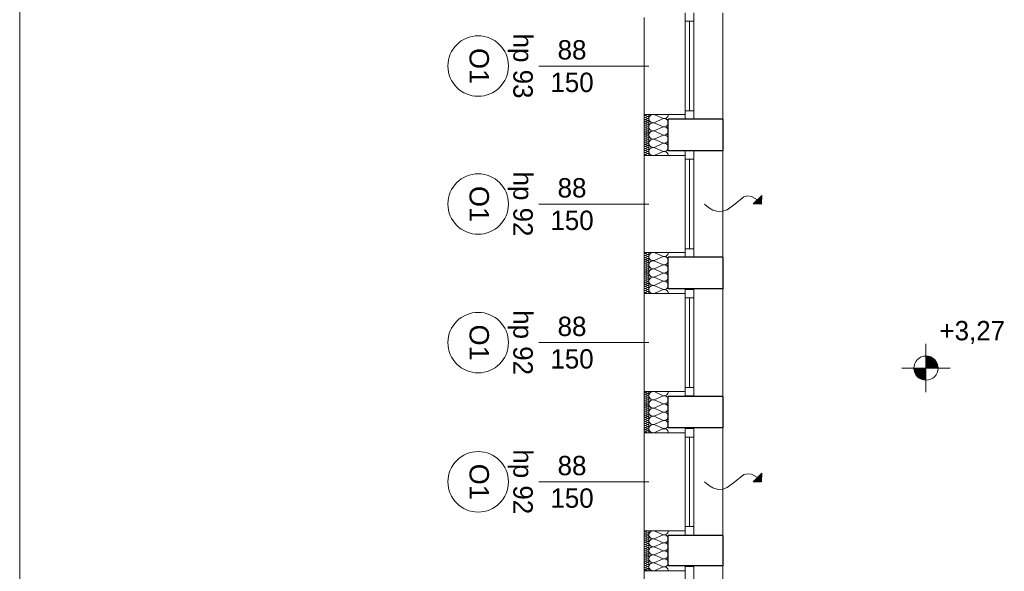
# Model space of a CAD drawing. Extents: x -613240 to -325500, y -25863 to 152403.
# Tile 158 of 254: x -435640 to -427511, y 64128 to 68686. Entities that reach past the tile are written whole.
import ezdxf

# ---------------------------------------------------------------- set-up
doc = ezdxf.new("R2010")
doc.units = 0
doc.header["$MEASUREMENT"] = 0
for name, color, linetype in [('A-Okna', 7, 'Continuous'), ('Arch ocieplenie', 7, 'Continuous'), ('Inwent Izolacje', 7, 'Continuous'), ('INWENT RZĘDNE', 7, 'Continuous')]:
    doc.layers.add(name, color=color, linetype=linetype)
for name, color, linetype, lineweight, true_color in [('A-Okna_Nr_Pióra__9', 7, 'Continuous', 13, 0x3dad99), ('Arch ocieplenie_Nr_Pióra__9', 7, 'Continuous', 13, 0x3dad99), ('Arch opisy okien_Nr_Pióra__9', 7, 'Continuous', 13, 0x3dad99), ('Arch opisy_Nr_Pióra__9', 7, 'Continuous', 13, 0x3dad99), ('Arch wykończenie_Nr_Pióra__3', 7, 'Continuous', 18, 0xff6600), ('Inwent Izolacje_Nr_Pióra__2', 7, 'Continuous', 13, 0x7f7f7f), ('INWENT.ŚCIANY_Nr_Pióra__2', 7, 'Continuous', 13, 0x7f7f7f)]:
    doc.layers.add(name, color=color, linetype=linetype, lineweight=lineweight, true_color=true_color)
for name, color, linetype, lineweight in [('ARCH TABELA_Nr_Pióra__21', 7, 'Continuous', 9), ('INWENT RZĘDNE_Nr_Pióra__21', 7, 'Continuous', 9), ('INWENT. OKNA_Nr_Pióra__21', 7, 'Continuous', 9), ('INWENT. OKNA_Nr_Pióra__5', 7, 'Continuous', 13), ('INWENT.ŚCIANY_Nr_Pióra__1', 7, 'Continuous', 25), ('INWENT.ŚCIANY_Nr_Pióra__21', 7, 'Continuous', 9)]:
    doc.layers.add(name, color=color, linetype=linetype, lineweight=lineweight)
doc.styles.add('GENERATED_STYLE_10', font='arial.ttf')
doc.styles.add('GENERATED_STYLE_2', font='txt')
doc.styles.add('GENERATED_STYLE_5', font='txt')

# ---------------------------------------------------------------- blocks, each defined once
blk = doc.blocks.new('Izolacja cieplna 14_197', base_point=(-430484.9, 64462.6))
at = {"layer": 'Arch ocieplenie_Nr_Pióra__9', "linetype": 'Continuous'}
for p, q in [((-430456.9, 64461.9), (-430473, 64454.7)), ((-430473, 64453.2), (-430456.9, 64446)), ((-430456.9, 64444.5), (-430473, 64437.3)), ((-430473, 64435.8), (-430456.9, 64428.6)), ((-430456.9, 64427.1), (-430473, 64419.9)), ((-430473, 64418.5), (-430456.9, 64411.2)), ((-430456.9, 64409.8), (-430473, 64402.6)), ((-430473, 64401.1), (-430456.9, 64393.9)), ((-430456.9, 64392.4), (-430473, 64385.2)), ((-430473, 64383.7), (-430456.9, 64376.5)), ((-430456.9, 64375), (-430473, 64367.8)), ((-430473, 64366.4), (-430456.9, 64359.1)), ((-430456.9, 64357.7), (-430473, 64350.4)), ((-430473, 64349), (-430456.9, 64341.8)), ((-430456.9, 64340.3), (-430473, 64333.1)), ((-430473, 64331.6), (-430456.9, 64324.4)), ((-430456.9, 64322.9), (-430473, 64315.7)), ((-430473, 64314.3), (-430456.9, 64307)), ((-430456.9, 64305.6), (-430473, 64298.3)), ((-430473, 64296.9), (-430456.9, 64289.7)), ((-430456.9, 64288.2), (-430473, 64281)), ((-430473, 64279.5), (-430456.9, 64272.3)), ((-430456.9, 64270.8), (-430473, 64263.6)), ((-430473, 64262.1), (-430456.9, 64254.9)), ((-430456.9, 64253.5), (-430473, 64246.2)), ((-430473, 64244.8), (-430456.9, 64237.6)), ((-430456.9, 64236.1), (-430473, 64228.9)), ((-430473, 64227.4), (-430456.9, 64220.2)), ((-430456.9, 64218.7), (-430473, 64211.5)), ((-430473, 64210), (-430456.9, 64202.8)), ((-430456.9, 64201.4), (-430473, 64194.1)), ((-430473, 64192.7), (-430456.9, 64185.4)), ((-430456.9, 64184), (-430473, 64176.8)), ((-430473, 64175.3), (-430456.9, 64168.1)), ((-430456.9, 64166.6), (-430473, 64159.4)), ((-430473, 64157.9), (-430456.9, 64150.7)), ((-430456.9, 64149.3), (-430473, 64142)), ((-430473, 64140.6), (-430456.9, 64133.3))]:
    blk.add_line(p, q, dxfattribs=at)
for centre, start_param, end_param in [((-430453.5, 64453.9), 5.870392, 9.837571), ((-430476.4, 64445.2), 2.7288, 6.695979), ((-430476.4, 64427.9), 2.7288, 6.695979), ((-430476.4, 64410.5), 2.7288, 6.695979), ((-430476.4, 64393.1), 2.7288, 6.695979), ((-430476.4, 64375.8), 2.7288, 6.695979), ((-430476.4, 64462.6), 4.712389, 6.695979), ((-430453.5, 64436.6), 5.870392, 9.837571), ((-430453.5, 64419.2), 5.870392, 9.837571), ((-430453.5, 64401.8), 5.870392, 9.837571), ((-430453.5, 64384.5), 5.870392, 9.837571), ((-430476.4, 64358.4), 2.7288, 6.695979), ((-430476.4, 64341), 2.7288, 6.695979), ((-430476.4, 64323.7), 2.7288, 6.695979), ((-430476.4, 64306.3), 2.7288, 6.695979), ((-430453.5, 64367.1), 5.870392, 9.837571), ((-430453.5, 64349.7), 5.870392, 9.837571), ((-430453.5, 64332.3), 5.870392, 9.837571), ((-430453.5, 64315), 5.870392, 9.837571), ((-430453.5, 64297.6), 5.870392, 9.837571), ((-430476.4, 64288.9), 2.7288, 6.695979), ((-430476.4, 64271.6), 2.7288, 6.695979), ((-430476.4, 64254.2), 2.7288, 6.695979), ((-430476.4, 64236.8), 2.7288, 6.695979), ((-430476.4, 64219.5), 2.7288, 6.695979), ((-430453.5, 64280.2), 5.870392, 9.837571), ((-430453.5, 64262.9), 5.870392, 9.837571), ((-430453.5, 64245.5), 5.870392, 9.837571), ((-430453.5, 64228.1), 5.870392, 9.837571), ((-430453.5, 64210.8), 5.870392, 9.837571), ((-430476.4, 64202.1), 2.7288, 6.695979), ((-430476.4, 64184.7), 2.7288, 6.695979), ((-430476.4, 64167.3), 2.7288, 6.695979), ((-430476.4, 64150), 2.7288, 6.695979), ((-430476.4, 64132.6), 2.7288, 4.712389), ((-430453.5, 64193.4), 5.870392, 9.837571), ((-430453.5, 64176), 5.870392, 9.837571), ((-430453.5, 64158.7), 5.870392, 9.837571), ((-430453.5, 64141.3), 5.870392, 9.837571)]:
    blk.add_ellipse(centre, major_axis=(0, -8.68), ratio=0.979608, start_param=start_param, end_param=end_param, dxfattribs=at)
blk = doc.blocks.new('Izolacja cieplna 14_198', base_point=(-430484.9, 65612.6))
at = {"layer": 'Arch ocieplenie_Nr_Pióra__9', "linetype": 'Continuous'}
for p, q in [((-430456.9, 65611.9), (-430473, 65604.8)), ((-430473, 65603.4), (-430456.9, 65596.3)), ((-430456.9, 65594.9), (-430473, 65587.8)), ((-430473, 65586.4), (-430456.9, 65579.3)), ((-430456.9, 65577.9), (-430473, 65570.8)), ((-430473, 65569.4), (-430456.9, 65562.3)), ((-430456.9, 65560.9), (-430473, 65553.8)), ((-430473, 65552.4), (-430456.9, 65545.3)), ((-430456.9, 65543.9), (-430473, 65536.8)), ((-430473, 65535.4), (-430456.9, 65528.3)), ((-430456.9, 65526.9), (-430473, 65519.8)), ((-430473, 65518.4), (-430456.9, 65511.3)), ((-430456.9, 65509.9), (-430473, 65502.8)), ((-430473, 65501.4), (-430456.9, 65494.3)), ((-430456.9, 65492.9), (-430473, 65485.8)), ((-430473, 65484.4), (-430456.9, 65477.3)), ((-430456.9, 65475.9), (-430473, 65468.8)), ((-430473, 65467.4), (-430456.9, 65460.3)), ((-430456.9, 65458.9), (-430473, 65451.8)), ((-430473, 65450.4), (-430456.9, 65443.3)), ((-430456.9, 65441.9), (-430473, 65434.8)), ((-430473, 65433.4), (-430456.9, 65426.3)), ((-430456.9, 65424.9), (-430473, 65417.8)), ((-430473, 65416.4), (-430456.9, 65409.3)), ((-430456.9, 65407.9), (-430473, 65400.8)), ((-430473, 65399.4), (-430456.9, 65392.3)), ((-430456.9, 65390.9), (-430473, 65383.8)), ((-430473, 65382.4), (-430456.9, 65375.3)), ((-430456.9, 65373.9), (-430473, 65366.8)), ((-430473, 65365.4), (-430456.9, 65358.3)), ((-430456.9, 65356.9), (-430473, 65349.8)), ((-430473, 65348.4), (-430456.9, 65341.3)), ((-430456.9, 65339.9), (-430473, 65332.8)), ((-430473, 65331.4), (-430456.9, 65324.3)), ((-430456.9, 65322.9), (-430473, 65315.8)), ((-430473, 65314.4), (-430456.9, 65307.3)), ((-430456.9, 65305.9), (-430473, 65298.8)), ((-430473, 65297.4), (-430456.9, 65290.3)), ((-430456.9, 65288.9), (-430473, 65281.8)), ((-430473, 65280.4), (-430456.9, 65273.3))]:
    blk.add_line(p, q, dxfattribs=at)
for centre, start_param, end_param in [((-430476.4, 65595.6), 1.158004, 5.125183), ((-430476.4, 65612.6), 3.141593, 5.125182), ((-430453.5, 65604.1), 4.299595, 8.266775), ((-430476.4, 65578.6), 1.158004, 5.125183), ((-430476.4, 65561.6), 1.158004, 5.125183), ((-430476.4, 65544.6), 1.158004, 5.125183), ((-430476.4, 65527.6), 1.158004, 5.125183), ((-430476.4, 65510.6), 1.158004, 5.125183), ((-430453.5, 65587.1), 4.299595, 8.266775), ((-430453.5, 65570.1), 4.299595, 8.266775), ((-430453.5, 65553.1), 4.299595, 8.266775), ((-430453.5, 65536.1), 4.299595, 8.266775), ((-430453.5, 65519.1), 4.299595, 8.266775), ((-430476.4, 65493.6), 1.158004, 5.125183), ((-430476.4, 65476.6), 1.158004, 5.125183), ((-430476.4, 65459.6), 1.158004, 5.125183), ((-430476.4, 65442.6), 1.158004, 5.125183), ((-430453.5, 65502.1), 4.299595, 8.266775), ((-430453.5, 65485.1), 4.299595, 8.266775), ((-430453.5, 65468.1), 4.299595, 8.266775), ((-430453.5, 65451.1), 4.299595, 8.266775), ((-430453.5, 65434.1), 4.299595, 8.266775), ((-430476.4, 65425.6), 1.158004, 5.125183), ((-430476.4, 65408.6), 1.158004, 5.125183), ((-430476.4, 65391.6), 1.158004, 5.125183), ((-430476.4, 65374.6), 1.158004, 5.125183), ((-430476.4, 65357.6), 1.158004, 5.125183), ((-430453.5, 65417.1), 4.299595, 8.266775), ((-430453.5, 65400.1), 4.299595, 8.266775), ((-430453.5, 65383.1), 4.299595, 8.266775), ((-430453.5, 65366.1), 4.299595, 8.266775), ((-430453.5, 65349.1), 4.299595, 8.266775), ((-430476.4, 65340.6), 1.158004, 5.125183), ((-430476.4, 65323.6), 1.158004, 5.125183), ((-430476.4, 65306.6), 1.158004, 5.125183), ((-430476.4, 65289.6), 1.158004, 5.125183), ((-430476.4, 65272.6), 1.158004, 3.141593), ((-430453.5, 65332.1), 4.299595, 8.266775), ((-430453.5, 65315.1), 4.299595, 8.266775), ((-430453.5, 65298.1), 4.299595, 8.266775), ((-430453.5, 65281.1), 4.299595, 8.266775)]:
    blk.add_ellipse(centre, major_axis=(8.51, 0), ratio=0.999163, start_param=start_param, end_param=end_param, dxfattribs=at)
blk = doc.blocks.new('Izolacja cieplna 14_199', base_point=(-430484.9, 66762.6))
at = {"layer": 'Arch ocieplenie_Nr_Pióra__9', "linetype": 'Continuous'}
for p, q in [((-430456.9, 66761.9), (-430473, 66754.8)), ((-430473, 66753.4), (-430456.9, 66746.3)), ((-430456.9, 66744.9), (-430473, 66737.8)), ((-430473, 66736.4), (-430456.9, 66729.3)), ((-430456.9, 66727.9), (-430473, 66720.8)), ((-430473, 66719.4), (-430456.9, 66712.3)), ((-430456.9, 66710.9), (-430473, 66703.8)), ((-430473, 66702.4), (-430456.9, 66695.3)), ((-430456.9, 66693.9), (-430473, 66686.8)), ((-430473, 66685.4), (-430456.9, 66678.3)), ((-430456.9, 66676.9), (-430473, 66669.8)), ((-430473, 66668.4), (-430456.9, 66661.3)), ((-430456.9, 66659.9), (-430473, 66652.8)), ((-430473, 66651.4), (-430456.9, 66644.3)), ((-430456.9, 66642.9), (-430473, 66635.8)), ((-430473, 66634.4), (-430456.9, 66627.3)), ((-430456.9, 66625.9), (-430473, 66618.8)), ((-430473, 66617.4), (-430456.9, 66610.3)), ((-430456.9, 66608.9), (-430473, 66601.8)), ((-430473, 66600.4), (-430456.9, 66593.3)), ((-430456.9, 66591.9), (-430473, 66584.8)), ((-430473, 66583.4), (-430456.9, 66576.3)), ((-430456.9, 66574.9), (-430473, 66567.8)), ((-430473, 66566.4), (-430456.9, 66559.3)), ((-430456.9, 66557.9), (-430473, 66550.8)), ((-430473, 66549.4), (-430456.9, 66542.3)), ((-430456.9, 66540.9), (-430473, 66533.8)), ((-430473, 66532.4), (-430456.9, 66525.3)), ((-430456.9, 66523.9), (-430473, 66516.8)), ((-430473, 66515.4), (-430456.9, 66508.3)), ((-430456.9, 66506.9), (-430473, 66499.8)), ((-430473, 66498.4), (-430456.9, 66491.3)), ((-430456.9, 66489.9), (-430473, 66482.8)), ((-430473, 66481.4), (-430456.9, 66474.3)), ((-430456.9, 66472.9), (-430473, 66465.8)), ((-430473, 66464.4), (-430456.9, 66457.3)), ((-430456.9, 66455.9), (-430473, 66448.8)), ((-430473, 66447.4), (-430456.9, 66440.3)), ((-430456.9, 66438.9), (-430473, 66431.8)), ((-430473, 66430.4), (-430456.9, 66423.3))]:
    blk.add_line(p, q, dxfattribs=at)
for centre, start_param, end_param in [((-430476.4, 66745.6), 1.158004, 5.125183), ((-430476.4, 66762.6), 3.141593, 5.125182), ((-430453.5, 66754.1), 4.299595, 8.266775), ((-430453.5, 66737.1), 4.299595, 8.266775), ((-430476.4, 66728.6), 1.158004, 5.125183), ((-430476.4, 66711.6), 1.158004, 5.125183), ((-430476.4, 66694.6), 1.158004, 5.125183), ((-430476.4, 66677.6), 1.158004, 5.125183), ((-430476.4, 66660.6), 1.158004, 5.125183), ((-430453.5, 66720.1), 4.299595, 8.266775), ((-430453.5, 66703.1), 4.299595, 8.266775), ((-430453.5, 66686.1), 4.299595, 8.266775), ((-430453.5, 66669.1), 4.299595, 8.266775), ((-430453.5, 66652.1), 4.299595, 8.266775), ((-430476.4, 66643.6), 1.158004, 5.125183), ((-430476.4, 66626.6), 1.158004, 5.125183), ((-430476.4, 66609.6), 1.158004, 5.125183), ((-430476.4, 66592.6), 1.158004, 5.125183), ((-430476.4, 66575.6), 1.158004, 5.125183), ((-430453.5, 66635.1), 4.299595, 8.266775), ((-430453.5, 66618.1), 4.299595, 8.266775), ((-430453.5, 66601.1), 4.299595, 8.266775), ((-430453.5, 66584.1), 4.299595, 8.266775), ((-430453.5, 66567.1), 4.299595, 8.266775), ((-430476.4, 66558.6), 1.158004, 5.125183), ((-430476.4, 66541.6), 1.158004, 5.125183), ((-430476.4, 66524.6), 1.158004, 5.125183), ((-430476.4, 66507.6), 1.158004, 5.125183), ((-430476.4, 66490.6), 1.158004, 5.125183), ((-430453.5, 66550.1), 4.299595, 8.266775), ((-430453.5, 66533.1), 4.299595, 8.266775), ((-430453.5, 66516.1), 4.299595, 8.266775), ((-430453.5, 66499.1), 4.299595, 8.266775), ((-430476.4, 66473.6), 1.158004, 5.125183), ((-430476.4, 66456.6), 1.158004, 5.125183), ((-430476.4, 66439.6), 1.158004, 5.125183), ((-430476.4, 66422.6), 1.158004, 3.141593), ((-430453.5, 66482.1), 4.299595, 8.266775), ((-430453.5, 66465.1), 4.299595, 8.266775), ((-430453.5, 66448.1), 4.299595, 8.266775), ((-430453.5, 66431.1), 4.299595, 8.266775)]:
    blk.add_ellipse(centre, major_axis=(8.51, 0), ratio=0.999163, start_param=start_param, end_param=end_param, dxfattribs=at)
blk = doc.blocks.new('Izolacja cieplna 14_200', base_point=(-430484.9, 67902.6))
at = {"layer": 'Arch ocieplenie_Nr_Pióra__9', "linetype": 'Continuous'}
for p, q in [((-430456.9, 67901.9), (-430473, 67894.8)), ((-430473, 67893.4), (-430456.9, 67886.3)), ((-430456.9, 67884.9), (-430473, 67877.8)), ((-430473, 67876.4), (-430456.9, 67869.3)), ((-430456.9, 67867.9), (-430473, 67860.8)), ((-430473, 67859.4), (-430456.9, 67852.3)), ((-430456.9, 67850.9), (-430473, 67843.8)), ((-430473, 67842.4), (-430456.9, 67835.3)), ((-430456.9, 67833.9), (-430473, 67826.8)), ((-430473, 67825.4), (-430456.9, 67818.3)), ((-430456.9, 67816.9), (-430473, 67809.8)), ((-430473, 67808.4), (-430456.9, 67801.3)), ((-430456.9, 67799.9), (-430473, 67792.8)), ((-430473, 67791.4), (-430456.9, 67784.3)), ((-430456.9, 67782.9), (-430473, 67775.8)), ((-430473, 67774.4), (-430456.9, 67767.3)), ((-430456.9, 67765.9), (-430473, 67758.8)), ((-430473, 67757.4), (-430456.9, 67750.3)), ((-430456.9, 67748.9), (-430473, 67741.8)), ((-430473, 67740.4), (-430456.9, 67733.3)), ((-430456.9, 67731.9), (-430473, 67724.8)), ((-430473, 67723.4), (-430456.9, 67716.3)), ((-430456.9, 67714.9), (-430473, 67707.8)), ((-430473, 67706.4), (-430456.9, 67699.3)), ((-430456.9, 67697.9), (-430473, 67690.8)), ((-430473, 67689.4), (-430456.9, 67682.3)), ((-430456.9, 67680.9), (-430473, 67673.8)), ((-430473, 67672.4), (-430456.9, 67665.3)), ((-430456.9, 67663.9), (-430473, 67656.8)), ((-430473, 67655.4), (-430456.9, 67648.3)), ((-430456.9, 67646.9), (-430473, 67639.8)), ((-430473, 67638.4), (-430456.9, 67631.3)), ((-430456.9, 67629.9), (-430473, 67622.8)), ((-430473, 67621.4), (-430456.9, 67614.3)), ((-430456.9, 67612.9), (-430473, 67605.8)), ((-430473, 67604.4), (-430456.9, 67597.3)), ((-430456.9, 67595.9), (-430473, 67588.8)), ((-430473, 67587.4), (-430456.9, 67580.3)), ((-430456.9, 67578.9), (-430473, 67571.8)), ((-430473, 67570.4), (-430456.9, 67563.3))]:
    blk.add_line(p, q, dxfattribs=at)
for centre, start_param, end_param in [((-430476.4, 67885.6), 1.158004, 5.125183), ((-430476.4, 67868.6), 1.158004, 5.125183), ((-430476.4, 67902.6), 3.141593, 5.125182), ((-430453.5, 67894.1), 4.299595, 8.266775), ((-430453.5, 67877.1), 4.299595, 8.266775), ((-430476.4, 67851.6), 1.158004, 5.125183), ((-430476.4, 67834.6), 1.158004, 5.125183), ((-430476.4, 67817.6), 1.158004, 5.125183), ((-430476.4, 67800.6), 1.158004, 5.125183), ((-430453.5, 67860.1), 4.299595, 8.266775), ((-430453.5, 67843.1), 4.299595, 8.266775), ((-430453.5, 67826.1), 4.299595, 8.266775), ((-430453.5, 67809.1), 4.299595, 8.266775), ((-430453.5, 67792.1), 4.299595, 8.266775), ((-430476.4, 67783.6), 1.158004, 5.125183), ((-430476.4, 67766.6), 1.158004, 5.125183), ((-430476.4, 67749.6), 1.158004, 5.125183), ((-430476.4, 67732.6), 1.158004, 5.125183), ((-430476.4, 67715.6), 1.158004, 5.125183), ((-430453.5, 67775.1), 4.299595, 8.266775), ((-430453.5, 67758.1), 4.299595, 8.266775), ((-430453.5, 67741.1), 4.299595, 8.266775), ((-430453.5, 67724.1), 4.299595, 8.266775), ((-430453.5, 67707.1), 4.299595, 8.266775), ((-430476.4, 67698.6), 1.158004, 5.125183), ((-430476.4, 67681.6), 1.158004, 5.125183), ((-430476.4, 67664.6), 1.158004, 5.125183), ((-430476.4, 67647.6), 1.158004, 5.125183), ((-430476.4, 67630.6), 1.158004, 5.125183), ((-430453.5, 67690.1), 4.299595, 8.266775), ((-430453.5, 67673.1), 4.299595, 8.266775), ((-430453.5, 67656.1), 4.299595, 8.266775), ((-430453.5, 67639.1), 4.299595, 8.266775), ((-430476.4, 67613.6), 1.158004, 5.125183), ((-430476.4, 67596.6), 1.158004, 5.125183), ((-430476.4, 67579.6), 1.158004, 5.125183), ((-430476.4, 67562.6), 1.158004, 3.141593), ((-430453.5, 67622.1), 4.299595, 8.266775), ((-430453.5, 67605.1), 4.299595, 8.266775), ((-430453.5, 67588.1), 4.299595, 8.266775), ((-430453.5, 67571.1), 4.299595, 8.266775)]:
    blk.add_ellipse(centre, major_axis=(8.51, 0), ratio=0.999163, start_param=start_param, end_param=end_param, dxfattribs=at)
blk = doc.blocks.new('Izolacja cieplna 14_319', base_point=(-430284.9, 64132.6))
at = {"layer": 'Inwent Izolacje_Nr_Pióra__2', "linetype": 'Continuous'}
for p, q in [((-430332.6, 64432.4), (-430397.3, 64459.8)), ((-430397.3, 64399.4), (-430332.6, 64426.8)), ((-430332.6, 64366.4), (-430397.3, 64393.8)), ((-430397.3, 64333.4), (-430332.6, 64360.8)), ((-430332.6, 64300.4), (-430397.3, 64327.8)), ((-430397.3, 64267.4), (-430332.6, 64294.8)), ((-430332.6, 64234.4), (-430397.3, 64261.8)), ((-430397.3, 64201.4), (-430332.6, 64228.8)), ((-430332.6, 64168.4), (-430397.3, 64195.8)), ((-430397.3, 64135.4), (-430332.6, 64162.8))]:
    blk.add_line(p, q, dxfattribs=at)
for centre, start_param, end_param in [((-430410.9, 64429.6), 4.299595, 8.266775), ((-430410.9, 64363.6), 4.299595, 8.266775), ((-430319, 64462.6), 1.158004, 3.141593), ((-430319, 64396.6), 1.158004, 5.125183), ((-430410.9, 64297.6), 4.299595, 8.266775), ((-430319, 64330.6), 1.158004, 5.125183), ((-430319, 64264.6), 1.158004, 5.125183), ((-430410.9, 64231.6), 4.299595, 8.266775), ((-430319, 64198.6), 1.158004, 5.125183), ((-430410.9, 64165.6), 4.299595, 8.266775), ((-430319, 64132.6), 3.141593, 5.125182)]:
    blk.add_ellipse(centre, major_axis=(-34, 0), ratio=0.969776, start_param=start_param, end_param=end_param, dxfattribs=at)
blk = doc.blocks.new('Izolacja cieplna 14_320', base_point=(-430284.9, 67562.6))
at = {"layer": 'Inwent Izolacje_Nr_Pióra__2', "linetype": 'Continuous'}
for p, q in [((-430332.6, 67871.5), (-430397.3, 67899.8)), ((-430397.3, 67837.5), (-430332.6, 67865.8)), ((-430332.6, 67803.5), (-430397.3, 67831.8)), ((-430397.3, 67769.5), (-430332.6, 67797.8)), ((-430332.6, 67735.5), (-430397.3, 67763.8)), ((-430397.3, 67701.5), (-430332.6, 67729.8)), ((-430332.6, 67667.5), (-430397.3, 67695.8)), ((-430397.3, 67633.5), (-430332.6, 67661.8)), ((-430332.6, 67599.5), (-430397.3, 67627.8)), ((-430397.3, 67565.5), (-430332.6, 67593.8))]:
    blk.add_line(p, q, dxfattribs=at)
for centre, start_param, end_param in [((-430410.9, 67868.6), 4.299595, 8.266775), ((-430319, 67902.6), 1.158004, 3.141593), ((-430410.9, 67800.6), 4.299595, 8.266775), ((-430319, 67834.6), 1.158004, 5.125183), ((-430319, 67766.6), 1.158004, 5.125183), ((-430410.9, 67732.6), 4.299595, 8.266775), ((-430319, 67698.6), 1.158004, 5.125183), ((-430410.9, 67664.6), 4.299595, 8.266775), ((-430410.9, 67596.6), 4.299595, 8.266775), ((-430319, 67630.6), 1.158004, 5.125183), ((-430319, 67562.6), 3.141593, 5.125182)]:
    blk.add_ellipse(centre, major_axis=(-34, 0), ratio=0.999163, start_param=start_param, end_param=end_param, dxfattribs=at)
blk = doc.blocks.new('Izolacja cieplna 14_321', base_point=(-430284.9, 65272.6))
at = {"layer": 'Inwent Izolacje_Nr_Pióra__2', "linetype": 'Continuous'}
for p, q in [((-430332.6, 65581.5), (-430397.3, 65609.8)), ((-430397.3, 65547.5), (-430332.6, 65575.8)), ((-430332.6, 65513.5), (-430397.3, 65541.8)), ((-430397.3, 65479.5), (-430332.6, 65507.8)), ((-430332.6, 65445.5), (-430397.3, 65473.8)), ((-430397.3, 65411.5), (-430332.6, 65439.8)), ((-430332.6, 65377.5), (-430397.3, 65405.8)), ((-430397.3, 65343.5), (-430332.6, 65371.8)), ((-430332.6, 65309.5), (-430397.3, 65337.8)), ((-430397.3, 65275.5), (-430332.6, 65303.8))]:
    blk.add_line(p, q, dxfattribs=at)
for centre, start_param, end_param in [((-430410.9, 65578.6), 4.299595, 8.266775), ((-430319, 65612.6), 1.158004, 3.141593), ((-430410.9, 65510.6), 4.299595, 8.266775), ((-430319, 65544.6), 1.158004, 5.125183), ((-430410.9, 65442.6), 4.299595, 8.266775), ((-430319, 65476.6), 1.158004, 5.125183), ((-430319, 65408.6), 1.158004, 5.125183), ((-430410.9, 65374.6), 4.299595, 8.266775), ((-430319, 65340.6), 1.158004, 5.125183), ((-430410.9, 65306.6), 4.299595, 8.266775), ((-430319, 65272.6), 3.141593, 5.125182)]:
    blk.add_ellipse(centre, major_axis=(-34, 0), ratio=0.999163, start_param=start_param, end_param=end_param, dxfattribs=at)
blk = doc.blocks.new('Izolacja cieplna 14_322', base_point=(-430284.9, 66422.6))
at = {"layer": 'Inwent Izolacje_Nr_Pióra__2', "linetype": 'Continuous'}
for p, q in [((-430332.6, 66731.5), (-430397.3, 66759.8)), ((-430397.3, 66697.5), (-430332.6, 66725.8)), ((-430332.6, 66663.5), (-430397.3, 66691.8)), ((-430397.3, 66629.5), (-430332.6, 66657.8)), ((-430332.6, 66595.5), (-430397.3, 66623.8)), ((-430397.3, 66561.5), (-430332.6, 66589.8)), ((-430332.6, 66527.5), (-430397.3, 66555.8)), ((-430397.3, 66493.5), (-430332.6, 66521.8)), ((-430332.6, 66459.5), (-430397.3, 66487.8)), ((-430397.3, 66425.5), (-430332.6, 66453.8))]:
    blk.add_line(p, q, dxfattribs=at)
for centre, start_param, end_param in [((-430410.9, 66728.6), 4.299595, 8.266775), ((-430319, 66762.6), 1.158004, 3.141593), ((-430410.9, 66660.6), 4.299595, 8.266775), ((-430319, 66694.6), 1.158004, 5.125183), ((-430319, 66626.6), 1.158004, 5.125183), ((-430410.9, 66592.6), 4.299595, 8.266775), ((-430319, 66558.6), 1.158004, 5.125183), ((-430410.9, 66524.6), 4.299595, 8.266775), ((-430319, 66490.6), 1.158004, 5.125183), ((-430410.9, 66456.6), 4.299595, 8.266775), ((-430319, 66422.6), 3.141593, 5.125182)]:
    blk.add_ellipse(centre, major_axis=(-34, 0), ratio=0.999163, start_param=start_param, end_param=end_param, dxfattribs=at)
blk = doc.blocks.new('Krzywa_17', base_point=(-429984.9, 64867.6))
at = {"layer": 'A-Okna_Nr_Pióra__9', "linetype": 'Continuous'}
blk.add_hatch(color=256, dxfattribs=at).paths.add_polyline_path([(-429514.4, 64867.6), (-429585.1, 64868), (-429514, 64938.3)], flags=0)
for p, q in [((-429585.1, 64868), (-429514, 64938.3)), ((-429514.4, 64867.6), (-429514, 64938.3)), ((-429514.4, 64867.6), (-429585.1, 64868))]:
    blk.add_line(p, q, dxfattribs=at)
at = {"layer": 'A-Okna_Nr_Pióra__9', "linetype": 'Continuous', "flags": 128}
blk.add_lwpolyline([(-429984.9, 64867.6), (-429953.8, 64838.4), (-429918.7, 64817.2), (-429874.1, 64805), (-429835.4, 64807.5), (-429798.9, 64820.5), (-429734.4, 64867.6), (-429661, 64927.2), (-429629.1, 64934.3), (-429599.2, 64930.3), (-429549.5, 64903.2)], dxfattribs=at)
blk = doc.blocks.new('Krzywa_19', base_point=(-429984.9, 67162.6))
at = {"layer": 'A-Okna_Nr_Pióra__9', "linetype": 'Continuous'}
blk.add_hatch(color=256, dxfattribs=at).paths.add_polyline_path([(-429514.4, 67162.6), (-429585.1, 67163), (-429514, 67233.3)], flags=0)
for p, q in [((-429585.1, 67163), (-429514, 67233.3)), ((-429514.4, 67162.6), (-429514, 67233.3)), ((-429514.4, 67162.6), (-429585.1, 67163))]:
    blk.add_line(p, q, dxfattribs=at)
at = {"layer": 'A-Okna_Nr_Pióra__9', "linetype": 'Continuous', "flags": 128}
blk.add_lwpolyline([(-429984.9, 67162.6), (-429953.8, 67133.4), (-429918.7, 67112.2), (-429874.1, 67100), (-429835.4, 67102.5), (-429798.9, 67115.5), (-429734.4, 67162.6), (-429661, 67222.2), (-429629.1, 67229.3), (-429599.2, 67225.3), (-429549.5, 67198.2)], dxfattribs=at)
blk = doc.blocks.new('Koty wysokościowe_25', base_point=(-428157.8, 65806.9))
at = {"layer": 'INWENT RZĘDNE_Nr_Pióra__21', "linetype": 'Continuous'}
for points in [[(-428157.8, 65806.9), (-428057.8, 65806.9), (-428065.4, 65845.2), (-428087.1, 65877.6), (-428119.5, 65899.3), (-428157.8, 65906.9)], [(-428157.8, 65806.9), (-428257.8, 65806.9), (-428250.2, 65768.6), (-428228.5, 65736.2), (-428196, 65714.5), (-428157.8, 65706.9)]]:
    blk.add_hatch(color=256, dxfattribs=at).paths.add_polyline_path(points, flags=0)
for p, q in [((-428157.8, 65606.9), (-428157.8, 66006.9)), ((-428357.8, 65806.9), (-427957.8, 65806.9))]:
    blk.add_line(p, q, dxfattribs=at)
blk.add_circle((-428157.8, 65806.9), 100, dxfattribs=at)
at = {"layer": 'INWENT RZĘDNE_Nr_Pióra__21', "insert": (-428046, 66006.9), "char_height": 160, "attachment_point": 7, "style": 'GENERATED_STYLE_2'}
blk.add_mtext('{+3,27}', dxfattribs=at)

msp = doc.modelspace()

# ---------------------------------------------------------------- linework, layer by layer
at = {"layer": 'Arch opisy_Nr_Pióra__9', "linetype": 'Continuous'}
for centre in [(-431854.9, 68302.6), (-431854.9, 67162.6), (-431854.9, 66017.6), (-431854.9, 64867.6)]:
    msp.add_circle(centre, 250, dxfattribs=at)
at = {"layer": 'ARCH TABELA_Nr_Pióra__21', "linetype": 'Continuous'}
msp.add_line((-435639.9, 79902.6), (-435639.9, 51452.6), dxfattribs=at)
at = {"layer": 'Arch wykończenie_Nr_Pióra__3', "linetype": 'Continuous'}
for p, q in [((-430484.9, 67902.6), (-430144.9, 67902.6)), ((-430484.9, 67562.6), (-430484.9, 67902.6)), ((-430484.9, 67562.6), (-430144.9, 67562.6)), ((-430484.9, 66762.6), (-430144.9, 66762.6)), ((-430484.9, 66422.6), (-430484.9, 66762.6)), ((-430484.9, 66422.6), (-430144.9, 66422.6)), ((-430484.9, 65612.6), (-430144.9, 65612.6)), ((-430484.9, 65272.6), (-430484.9, 65612.6)), ((-430484.9, 65272.6), (-430144.9, 65272.6)), ((-430484.9, 64462.6), (-430144.9, 64462.6)), ((-430484.9, 64132.6), (-430484.9, 64462.6)), ((-430484.9, 64132.6), (-430144.9, 64132.6))]:
    msp.add_line(p, q, dxfattribs=at)
at = {"layer": 'INWENT. OKNA_Nr_Pióra__5', "linetype": 'Continuous'}
for p, q in [((-430144.9, 68742.6), (-430144.9, 67862.6)), ((-430074.9, 68742.6), (-430074.9, 67862.6)), ((-430074.9, 68672.6), (-430144.9, 68672.6)), ((-430109.9, 68672.6), (-430109.9, 67932.6)), ((-430444.9, 68302.6), (-431354.9, 68302.6)), ((-430074.9, 67932.6), (-430144.9, 67932.6)), ((-430074.9, 67862.6), (-430144.9, 67862.6)), ((-430074.9, 67602.6), (-430144.9, 67602.6)), ((-430144.9, 67602.6), (-430144.9, 66722.6)), ((-430074.9, 67602.6), (-430074.9, 66722.6)), ((-430074.9, 67532.6), (-430144.9, 67532.6)), ((-430109.9, 67532.6), (-430109.9, 66792.6)), ((-430444.9, 67162.6), (-431354.9, 67162.6)), ((-430074.9, 66792.6), (-430144.9, 66792.6)), ((-430074.9, 66722.6), (-430144.9, 66722.6)), ((-430144.9, 66462.6), (-430144.9, 65572.6)), ((-430074.9, 66457.6), (-430144.9, 66457.6)), ((-430074.9, 66462.6), (-430074.9, 65572.6)), ((-430074.9, 66387.6), (-430144.9, 66387.6)), ((-430109.9, 66387.6), (-430109.9, 65647.6)), ((-430444.9, 66017.6), (-431354.9, 66017.6)), ((-430074.9, 65647.6), (-430144.9, 65647.6)), ((-430074.9, 65577.6), (-430144.9, 65577.6)), ((-430144.9, 65312.6), (-430144.9, 64422.6)), ((-430074.9, 65307.6), (-430144.9, 65307.6)), ((-430074.9, 65312.6), (-430074.9, 64422.6)), ((-430074.9, 65237.6), (-430144.9, 65237.6)), ((-430109.9, 65237.6), (-430109.9, 64497.6)), ((-430444.9, 64867.6), (-431354.9, 64867.6)), ((-430074.9, 64497.6), (-430144.9, 64497.6)), ((-430074.9, 64427.6), (-430144.9, 64427.6)), ((-430144.9, 64172.6), (-430144.9, 63282.6)), ((-430074.9, 64167.6), (-430144.9, 64167.6)), ((-430074.9, 64172.6), (-430074.9, 63282.6))]:
    msp.add_line(p, q, dxfattribs=at)
at = {"layer": 'INWENT.ŚCIANY_Nr_Pióra__1', "linetype": 'Continuous'}
for p, q in [((-429834.9, 67862.6), (-430284.9, 67862.6)), ((-430284.9, 67602.6), (-430284.9, 67862.6)), ((-429834.9, 67862.6), (-429834.9, 67602.6)), ((-429834.9, 67602.6), (-430284.9, 67602.6)), ((-429834.9, 66722.6), (-430284.9, 66722.6)), ((-430284.9, 66462.6), (-430284.9, 66722.6)), ((-429834.9, 66722.6), (-429834.9, 66462.6)), ((-429834.9, 66462.6), (-430284.9, 66462.6)), ((-429834.9, 65572.6), (-430284.9, 65572.6)), ((-430284.9, 65312.6), (-430284.9, 65572.6)), ((-429834.9, 65572.6), (-429834.9, 65312.6)), ((-429834.9, 65312.6), (-430284.9, 65312.6)), ((-429834.9, 64422.6), (-430284.9, 64422.6)), ((-430284.9, 64172.6), (-430284.9, 64422.6)), ((-429834.9, 64422.6), (-429834.9, 64172.6)), ((-429834.9, 64172.6), (-430284.9, 64172.6))]:
    msp.add_line(p, q, dxfattribs=at)
at = {"layer": 'INWENT.ŚCIANY_Nr_Pióra__2', "linetype": 'Continuous'}
for p, q in [((-430444.9, 67562.6), (-430444.9, 67902.6)), ((-430444.9, 66422.6), (-430444.9, 66762.6)), ((-430444.9, 65272.6), (-430444.9, 65612.6)), ((-430444.9, 64132.6), (-430444.9, 64462.6))]:
    msp.add_line(p, q, dxfattribs=at)
at = {"layer": 'INWENT.ŚCIANY_Nr_Pióra__21', "linetype": 'Continuous'}
for p, q in [((-430484.9, 67902.6), (-430484.9, 68702.6)), ((-429834.9, 68742.6), (-429834.9, 67862.6)), ((-430484.9, 66762.6), (-430484.9, 67562.6)), ((-429834.9, 67602.6), (-429834.9, 66722.6)), ((-430484.9, 65612.6), (-430484.9, 66422.6)), ((-429834.9, 66462.6), (-429834.9, 65572.6)), ((-429834.9, 65312.6), (-429834.9, 64422.6)), ((-430484.9, 64462.6), (-430484.9, 65272.6)), ((-429834.9, 64172.6), (-429834.9, 63282.6)), ((-430484.9, 63322.6), (-430484.9, 64132.6))]:
    msp.add_line(p, q, dxfattribs=at)

# ---------------------------------------------------------------- block references
at = {"layer": 'A-Okna', "color": 135, "linetype": 'Continuous', "lineweight": 13, "true_color": 0x3dad99}
for name, p in [('Krzywa_19', (-429984.9, 67162.6)), ('Krzywa_17', (-429984.9, 64867.6))]:
    msp.add_blockref(name, p, dxfattribs=at)
at = {"layer": 'Arch ocieplenie', "color": 104, "linetype": 'Continuous', "lineweight": 13, "true_color": 0x029e21}
for name, p in [('Izolacja cieplna 14_200', (-430484.9, 67902.6)), ('Izolacja cieplna 14_199', (-430484.9, 66762.6)), ('Izolacja cieplna 14_198', (-430484.9, 65612.6)), ('Izolacja cieplna 14_197', (-430484.9, 64462.6))]:
    msp.add_blockref(name, p, dxfattribs=at)
at = {"layer": 'Inwent Izolacje', "color": 104, "linetype": 'Continuous', "lineweight": 13, "true_color": 0x029e21}
for name, p in [('Izolacja cieplna 14_320', (-430284.9, 67562.6)), ('Izolacja cieplna 14_322', (-430284.9, 66422.6)), ('Izolacja cieplna 14_321', (-430284.9, 65272.6)), ('Izolacja cieplna 14_319', (-430284.9, 64132.6))]:
    msp.add_blockref(name, p, dxfattribs=at)
at = {"layer": 'INWENT RZĘDNE'}
msp.add_blockref('Koty wysokościowe_25', (-428157.8, 65806.9), dxfattribs=at)

# ---------------------------------------------------------------- texts
at = {"layer": 'Arch opisy okien_Nr_Pióra__9', "linetype": 'Continuous', "char_height": 160, "attachment_point": 2, "rotation": 270, "style": 'GENERATED_STYLE_10'}
for insert in [(-431765.8, 68302.6), (-431765.8, 67162.6), (-431765.8, 66017.6), (-431765.8, 64867.6)]:
    msp.add_mtext('{O1}', dxfattribs=dict(at, insert=insert))
at = {"layer": 'INWENT. OKNA_Nr_Pióra__21', "linetype": 'Continuous', "char_height": 160, "attachment_point": 2, "rotation": 270, "style": 'GENERATED_STYLE_5'}
for s, insert in [('{hp 93}', (-431404.3, 68302.6)), ('{hp 92}', (-431404.3, 67162.6)), ('{hp 92}', (-431404.3, 66017.6)), ('{hp 92}', (-431404.3, 64867.6))]:
    msp.add_mtext(s, dxfattribs=dict(at, insert=insert))
at = {"layer": 'INWENT. OKNA_Nr_Pióra__21', "linetype": 'Continuous', "char_height": 160, "width": 709.227, "attachment_point": 2, "line_spacing_factor": 1.007581, "style": 'GENERATED_STYLE_5'}
for insert in [(-431079.9, 68516.8), (-431079.9, 67376.8), (-431079.9, 66231.8), (-431079.9, 65081.8)]:
    msp.add_mtext('{88\\P150}', dxfattribs=dict(at, insert=insert))

doc.saveas('drawing.dxf')
